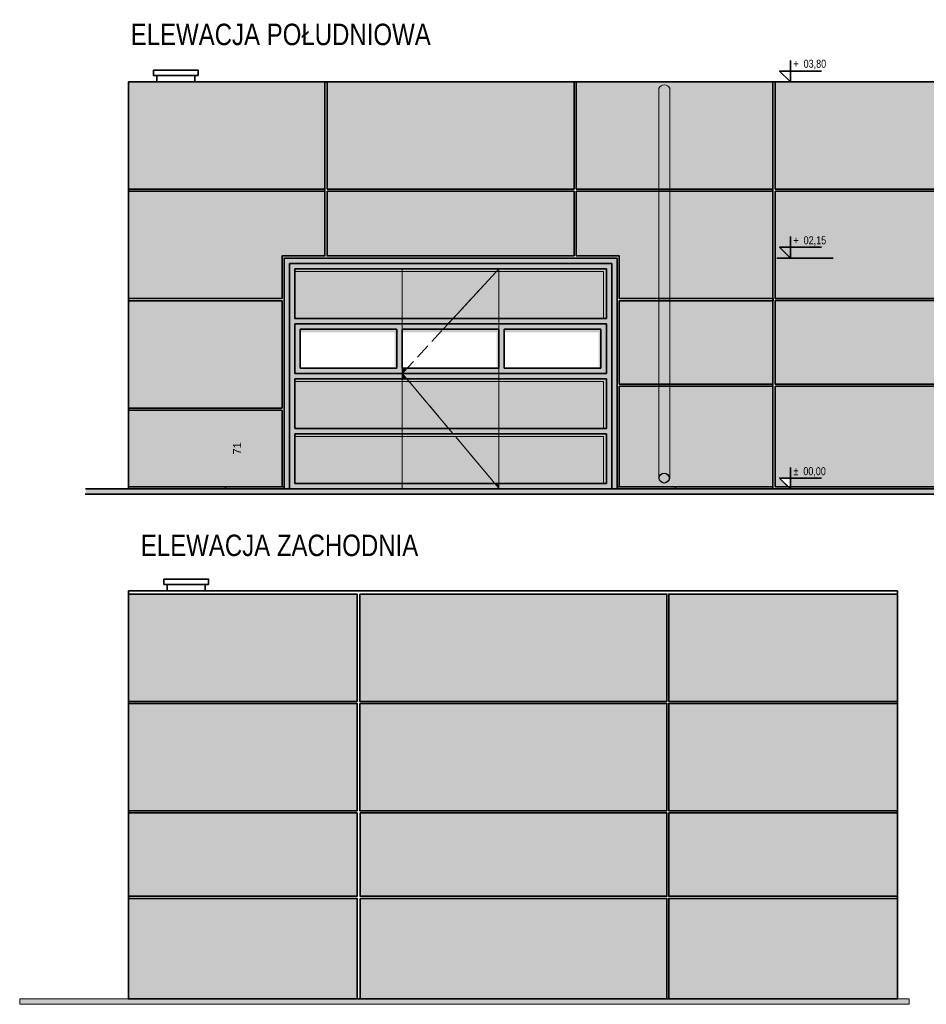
# Model space of a CAD drawing. Header units: millimetres. Extents: x -234088 to -214601, y -130506 to -121323.
# Tile 1 of 2: x -234088 to -225646, y -130506 to -121337. Entities that reach past the tile are written whole.
import ezdxf

# ---------------------------------------------------------------- set-up
doc = ezdxf.new("R2010")
doc.units = ezdxf.units.MM
doc.header["$MEASUREMENT"] = 0
doc.linetypes.add('Krawędzie ukryte', pattern=[195.611112, 141.111112, -54.5])
for name, color, linetype, lineweight in [('Nowe_0_Nr_pióra__3', 7, 'Continuous', 13), ('Nowe_0_Nr_pióra__7', 7, 'Continuous', 35), ('Nowe_2D - Rysunki i Obrazki_Nr_pióra__21', 7, 'Continuous', 20), ('Nowe_2D - Rysunki i Obrazki_Nr_pióra__22', 8, 'Continuous', 25), ('Nowe_2D - Rysunki i Obrazki_Nr_pióra__41', 7, 'Continuous', 13), ('Nowe_2D - Rysunki i Obrazki_Nr_pióra__7', 7, 'Continuous', 35), ('Nowe_Konstrukcja - Ściany zew_Nr_pióra__3', 7, 'Continuous', 13)]:
    doc.layers.add(name, color=color, linetype=linetype, lineweight=lineweight)
for name, color, linetype, lineweight, true_color in [('Nowe_2D - Rysunki i Obrazki_Nr_pióra__251', 7, 'Continuous', 13, 0xe8e8e8), ('Nowe_Konstrukcja - Ściany zew_Nr_pióra__101', 250, 'Continuous', 13, 0x333333), ('Nowe_Konstrukcja - Ściany zew_Nr_pióra__61', 7, 'Continuous', 18, 0x6a6a6a), ('Nowe_Konstrukcja - Ściany zew_Nr_pióra__62', 7, 'Continuous', 18, 0xaaaaaa)]:
    doc.layers.add(name, color=color, linetype=linetype, lineweight=lineweight, true_color=true_color)
doc.styles.add('STYL_AUTOMATYCZNY_1', font='arial.ttf')
doc.styles.add('STYL_AUTOMATYCZNY_2', font='arial.ttf', dxfattribs={"width": 0.8})

msp = doc.modelspace()

# ---------------------------------------------------------------- hatches: boundary and pattern name
at = {"layer": 'Nowe_2D - Rysunki i Obrazki_Nr_pióra__41', "linetype": 'Continuous', "lineweight": 13}
for points in [[(-231525.5, -123681.9), (-228652.1, -123681.9), (-228652.1, -124118.7), (-228625.5, -124118.7), (-228625.5, -123656.2), (-231525.5, -123656.2)], [(-230575.5, -124581.2), (-230575.5, -124218.7), (-231475.5, -124218.7), (-231475.5, -124247), (-230595.5, -124247), (-230595.5, -124581.2)], [(-229625.5, -124581.2), (-229625.5, -124218.7), (-230525.5, -124218.7), (-230525.5, -124247), (-229645.5, -124247), (-229645.5, -124581.2)], [(-228675.5, -124218.7), (-229575.5, -124218.7), (-229575.5, -124247), (-228695.5, -124247), (-228695.5, -124581.2), (-228675.5, -124581.2)], [(-231525.5, -124706.9), (-228652.1, -124706.9), (-228652.1, -125143.7), (-228625.5, -125143.7), (-228625.5, -124681.2), (-231525.5, -124681.2)], [(-231525.5, -125219.4), (-228652.1, -125219.4), (-228652.1, -125656.2), (-228625.5, -125656.2), (-228625.5, -125193.7), (-231525.5, -125193.7)], [(-222729.9, -125756.2), (-222729.9, -125706.2), (-233473.6, -125706.2), (-233473.6, -125756.2)]]:
    msp.add_hatch(color=7, dxfattribs=at).paths.add_polyline_path(points)
at = {"layer": 'Nowe_Konstrukcja - Ściany zew_Nr_pióra__101', "linetype": 'Continuous', "lineweight": 13, "true_color": 0x333333}
for points in [[(-228135.5, -121975.3, -0.626182), (-228035.5, -121975.3), (-228035.5, -125605.9, -0.917364), (-228135.5, -125605.9)], [(-228525.5, -123606.2), (-228525.5, -123556.2), (-231625.5, -123556.2), (-231625.5, -123606.2), (-231625.5, -125706.2), (-231575.5, -125706.2), (-231575.5, -123606.2), (-228575.5, -123606.2), (-228575.5, -125706.2), (-228525.5, -125706.2), (-228525.5, -125686.2)], [(-228575.5, -123606.2), (-231575.5, -123606.2), (-231575.5, -125706.2), (-230525.5, -125706.2), (-230525.5, -125656.2), (-231525.5, -125656.2), (-231525.5, -125193.7), (-230525.5, -125193.7), (-230525.5, -125143.7), (-231525.5, -125143.7), (-231525.5, -124681.2), (-230525.5, -124681.2), (-230525.5, -124631.2), (-231525.5, -124631.2), (-231525.5, -124168.7), (-230525.5, -124168.7), (-230525.5, -124118.7), (-231525.5, -124118.7), (-231525.5, -123656.2), (-228625.5, -123656.2), (-228625.5, -124118.7), (-229625.5, -124118.7), (-229625.5, -124168.7), (-228625.5, -124168.7), (-228625.5, -124631.2), (-229625.5, -124631.2), (-229625.5, -124681.2), (-228625.5, -124681.2), (-228625.5, -125143.7), (-229625.5, -125143.7), (-229625.5, -125193.7), (-228625.5, -125193.7), (-228625.5, -125656.2), (-229625.5, -125656.2), (-229625.5, -125700.3), (-229620.6, -125706.2), (-228575.5, -125706.2)], [(-230525.5, -124118.7), (-230525.5, -123681.9), (-231525.5, -123681.9), (-231525.5, -124118.7)], [(-230052.4, -124118.7), (-229649.3, -123681.9), (-230525.5, -123681.9), (-230525.5, -124118.7)], [(-229625.5, -123681.9), (-229649.3, -123681.9), (-230052.4, -124118.7), (-229625.5, -124118.7)], [(-229625.5, -124118.7), (-228652.1, -124118.7), (-228652.1, -123681.9), (-229625.5, -123681.9)], [(-230098.6, -124168.7), (-230052.4, -124118.7), (-230525.5, -124118.7), (-230525.5, -124168.7)], [(-229625.5, -124168.7), (-229625.5, -124118.7), (-230052.4, -124118.7), (-230098.6, -124168.7)], [(-230525.5, -124168.7), (-230525.5, -124218.7), (-230144.7, -124218.7), (-230098.6, -124168.7)], [(-229625.5, -124218.7), (-229625.5, -124168.7), (-230098.6, -124168.7), (-230144.7, -124218.7)], [(-230525.5, -124631.2), (-229625.5, -124631.2), (-229625.5, -124581.2), (-230479.3, -124581.2)], [(-230525.5, -124581.2), (-230525.5, -124631.2), (-230479.3, -124581.2)], [(-230483.4, -124681.2), (-229625.5, -124681.2), (-229625.5, -124631.2), (-230525.5, -124631.2)], [(-230525.5, -124631.2), (-230525.5, -124681.2), (-230483.4, -124681.2)], [(-230525.5, -125143.7), (-230525.5, -124706.9), (-231525.5, -124706.9), (-231525.5, -125143.7)], [(-230461.7, -124706.9), (-230525.5, -124706.9), (-230525.5, -125143.7), (-230094.1, -125143.7)], [(-230461.7, -124706.9), (-230094.1, -125143.7), (-229625.5, -125143.7), (-229625.5, -124706.9)], [(-229625.5, -125143.7), (-228652.1, -125143.7), (-228652.1, -124706.9), (-229625.5, -124706.9)], [(-230525.5, -125143.7), (-230525.5, -125193.7), (-230052, -125193.7), (-230094.1, -125143.7)], [(-230094.1, -125143.7), (-230052, -125193.7), (-229625.5, -125193.7), (-229625.5, -125143.7)], [(-230525.5, -125656.2), (-230525.5, -125219.4), (-231525.5, -125219.4), (-231525.5, -125656.2)], [(-230030.3, -125219.4), (-230525.5, -125219.4), (-230525.5, -125656.2), (-229662.6, -125656.2)], [(-229662.6, -125656.2), (-229625.5, -125656.2), (-229625.5, -125219.4), (-230030.3, -125219.4)], [(-229625.5, -125656.2), (-228652.1, -125656.2), (-228652.1, -125219.4), (-229625.5, -125219.4)], [(-229625.5, -125700.3), (-229662.6, -125656.2), (-230525.5, -125656.2), (-230525.5, -125706.2), (-229625.5, -125706.2)], [(-229625.5, -125700.3), (-229625.5, -125656.2), (-229662.6, -125656.2)], [(-234087.8, -130456.3), (-225805.4, -130456.3), (-225805.4, -130506.3), (-234087.8, -130506.3)]]:
    msp.add_hatch(color=250, dxfattribs=at).paths.add_polyline_path(points)
h = msp.add_hatch(color=250, dxfattribs=at)
h.paths.add_polyline_path([(-230525.5, -124631.2), (-230525.5, -124168.7), (-231525.5, -124168.7), (-231525.5, -124631.2)])
h.paths.add_polyline_path([(-230575.5, -124581.2), (-230575.5, -124218.7), (-231475.5, -124218.7), (-231475.5, -124581.2)], flags=0)
h = msp.add_hatch(color=250, dxfattribs=at)
h.paths.add_polyline_path([(-229625.5, -124168.7), (-229625.5, -124631.2), (-228625.5, -124631.2), (-228625.5, -124168.7)])
h.paths.add_polyline_path([(-228675.5, -124581.2), (-228675.5, -124218.7), (-229575.5, -124218.7), (-229575.5, -124581.2)], flags=0)
at = {"layer": 'Nowe_Konstrukcja - Ściany zew_Nr_pióra__61', "linetype": 'Continuous', "lineweight": 18, "true_color": 0x6a6a6a}
for points in [[(-230525.5, -124118.7), (-230525.5, -123681.9), (-231525.5, -123681.9), (-231525.5, -124118.7)], [(-230052.4, -124118.7), (-229649.3, -123681.9), (-230525.5, -123681.9), (-230525.5, -124118.7)], [(-229625.5, -124118.7), (-229625.5, -123681.9), (-229649.3, -123681.9), (-230052.4, -124118.7)], [(-228652.1, -124118.7), (-228652.1, -123681.9), (-229625.5, -123681.9), (-229625.5, -124118.7)], [(-230525.5, -125143.7), (-230525.5, -124706.9), (-231525.5, -124706.9), (-231525.5, -125143.7)], [(-230525.5, -125143.7), (-230094.1, -125143.7), (-230461.7, -124706.9), (-230525.5, -124706.9)], [(-229625.5, -124706.9), (-230461.7, -124706.9), (-230094.1, -125143.7), (-229625.5, -125143.7)], [(-229625.5, -124706.9), (-229625.5, -125143.7), (-228652.1, -125143.7), (-228652.1, -124706.9)], [(-230525.5, -125656.2), (-230525.5, -125219.4), (-231525.5, -125219.4), (-231525.5, -125656.2)], [(-229662.6, -125656.2), (-230030.3, -125219.4), (-230525.5, -125219.4), (-230525.5, -125656.2)], [(-229625.5, -125656.2), (-229625.5, -125219.4), (-230030.3, -125219.4), (-229662.6, -125656.2)], [(-229625.5, -125219.4), (-229625.5, -125656.2), (-228652.1, -125656.2), (-228652.1, -125219.4)]]:
    msp.add_hatch(color=251, dxfattribs=at).paths.add_polyline_path(points)
at = {"layer": 'Nowe_Konstrukcja - Ściany zew_Nr_pióra__62', "linetype": 'Continuous', "lineweight": 18, "true_color": 0xaaaaaa}
for points in [[(-231246, -122689.7), (-231246, -121917.8), (-231225.6, -121917.8), (-231225.6, -122914.7), (-228925.4, -122914.7), (-228925.4, -121916.2), (-231740.5, -121916.2), (-233075.5, -121916.2), (-233075.5, -122914.7), (-231246, -122914.7), (-231246, -122709.7)], [(-227074.8, -122914.7), (-227074.8, -121916.2), (-228905.6, -121916.2), (-228905.6, -122914.7)], [(-227054.8, -121916.2), (-227054.8, -122914.7), (-224926.3, -122914.7), (-224926.3, -121916.2)], [(-231246, -123536.2), (-231246, -122934.6), (-233075.5, -122934.6), (-233075.5, -123934.7), (-231645.5, -123934.7), (-231645.5, -123536.2)], [(-231225.6, -122934.6), (-231225.6, -123536.2), (-228925.4, -123536.2), (-228925.4, -122934.6)], [(-227074.8, -123934.7), (-227074.8, -122914.7), (-228905.6, -122914.7), (-228905.6, -122914.7), (-227078.9, -122914.7), (-227078.9, -122934.6), (-228905.6, -122934.6), (-228905.6, -123536.2), (-228505.5, -123536.2), (-228505.5, -123934.7)], [(-227054.8, -122934.7), (-227054.8, -123933.1), (-224926.3, -123933.1), (-224926.3, -122934.7)], [(-231645.5, -124954.7), (-231645.5, -123954.3), (-233075.5, -123954.3), (-233075.5, -124954.7)], [(-228505.5, -123954.3), (-228505.5, -124729.7), (-227077.5, -124729.7), (-227077.5, -124749.7), (-228505.5, -124749.7), (-228505.5, -125686.2), (-227074.8, -125686.2), (-227074.8, -123954.3)], [(-227054.8, -123953.1), (-227054.8, -124729.7), (-224926.3, -124729.7), (-224926.3, -123953.1)], [(-226912.3, -125606.2), (-226912.3, -125686.2), (-224926.3, -125686.2), (-224926.3, -124749.7), (-227054.8, -124749.7), (-227054.8, -125686.2), (-226932.3, -125686.2), (-227012.3, -125606.2)], [(-231645.5, -125686.2), (-231645.5, -124974.7), (-233075.5, -124974.7), (-233075.5, -125686.2)], [(-230947, -127684.8), (-230947, -126686.3), (-233075.5, -126686.3), (-233075.5, -127684.8)], [(-230921.1, -126686.3), (-230921.1, -127684.8), (-228062.1, -127684.8), (-228062.1, -126686.3)], [(-228044, -127684.8), (-225915.5, -127684.8), (-225915.5, -126686.3), (-228044, -126686.3)], [(-230947, -128703.3), (-230947, -127704.8), (-233075.5, -127704.8), (-233075.5, -128703.3)], [(-228062.1, -128703.3), (-228062.1, -127704.8), (-230921.1, -127704.8), (-230921.1, -128703.3)], [(-228044, -128703.3), (-225915.5, -128703.3), (-225915.5, -127704.8), (-228044, -127704.8)], [(-233075.5, -128723.3), (-233075.5, -129499.8), (-230947, -129499.8), (-230947, -128723.3)], [(-230918.1, -128723.3), (-230918.1, -129499.8), (-228062.1, -129499.8), (-228062.1, -128723.3)], [(-228044, -129499.8), (-225915.5, -129499.8), (-225915.5, -128723.3), (-228044, -128723.3)], [(-233075.5, -129519.8), (-233075.5, -130456.3), (-230947, -130456.3), (-230947, -129519.8)], [(-230918.1, -129519.8), (-230918.1, -130456.3), (-228062.1, -130456.3), (-228062.1, -129519.8)], [(-228044, -130456.3), (-225915.5, -130456.3), (-225915.5, -129519.8), (-228044, -129519.8)]]:
    msp.add_hatch(color=253, dxfattribs=at).paths.add_polyline_path(points)

# ---------------------------------------------------------------- linework, layer by layer
at = {"layer": 'Nowe_0_Nr_pióra__3', "color": 7, "linetype": 'Continuous', "lineweight": 13}
msp.add_lwpolyline([(-230525.5, -125706.2), (-229625.5, -125706.2), (-229625.5, -123656.2), (-230525.5, -123656.2)], close=True, dxfattribs=at)
at = {"layer": 'Nowe_0_Nr_pióra__3', "color": 7, "linetype": 'Krawędzie ukryte', "lineweight": 13}
msp.add_lwpolyline([(-229625.5, -123656.2), (-230525.5, -124631.2), (-229620.6, -125706.2)], dxfattribs=at)
at = {"layer": 'Nowe_0_Nr_pióra__7', "color": 7, "linetype": 'Continuous', "lineweight": 35, "flags": 128}
msp.add_lwpolyline([(-233075.5, -126656.3), (-225915.5, -126656.3), (-225915.5, -130456.3), (-233075.5, -130456.3)], close=True, dxfattribs=at)
at = {"layer": 'Nowe_2D - Rysunki i Obrazki_Nr_pióra__21', "color": 7, "linetype": 'Continuous', "lineweight": 20, "flags": 128}
msp.add_lwpolyline([(-228132.9, -125605.9), (-228135.5, -125605.9), (-228135.5, -121976.4, -0.647263), (-228035.5, -121976.4), (-228035.5, -125605.9), (-228041.2, -125605.9)], format="xyb", dxfattribs=at)
at = {"layer": 'Nowe_2D - Rysunki i Obrazki_Nr_pióra__22', "color": 8, "linetype": 'Continuous', "lineweight": 25}
msp.add_circle((-228087, -125605.9), 45.8, dxfattribs=at)
at = {"layer": 'Nowe_2D - Rysunki i Obrazki_Nr_pióra__251', "color": 254, "linetype": 'Continuous', "lineweight": 13, "true_color": 0xe8e8e8}
for p, q in [((-233075.5, -125706.2), (-227074.8, -125706.2)), ((-231575.5, -125706.2), (-228575.5, -125706.2)), ((-228195.5, -125706.2), (-227074.8, -125706.2))]:
    msp.add_line(p, q, dxfattribs=at)
at = {"layer": 'Nowe_2D - Rysunki i Obrazki_Nr_pióra__7', "color": 7, "linetype": 'Continuous', "lineweight": 35}
for p, q in [((-232812.2, -121806.2), (-232456.5, -121806.2)), ((-232812.2, -121916.2), (-232812.2, -121856.3)), ((-232456.5, -121856.3), (-232456.5, -121916.2)), ((-227074.8, -121916.2), (-233075.5, -121916.2)), ((-233075.5, -121916.2), (-233075.5, -125706.2)), ((-233075.5, -121916.2), (-223075.5, -121916.2)), ((-233075.5, -121916.2), (-231740.5, -121916.2)), ((-227074.8, -121916.2), (-227074.8, -125706.2)), ((-231625.5, -123606.2), (-231625.5, -123556.2)), ((-231625.5, -123556.2), (-228525.5, -123556.2)), ((-228525.5, -123556.2), (-228525.5, -123606.2)), ((-231625.5, -125706.2), (-231625.5, -123606.2)), ((-231575.5, -123606.2), (-231575.5, -125706.2)), ((-228575.5, -123606.2), (-231575.5, -123606.2)), ((-228625.5, -123656.2), (-231525.5, -123656.2)), ((-231525.5, -123656.2), (-231525.5, -124118.7)), ((-228625.5, -124118.7), (-228625.5, -123656.2)), ((-228575.5, -125706.2), (-228575.5, -123606.2)), ((-228525.5, -123606.2), (-228525.5, -125706.2)), ((-231525.5, -124118.7), (-228625.5, -124118.7)), ((-231525.5, -124631.2), (-231525.5, -124168.7)), ((-231525.5, -124168.7), (-228625.5, -124168.7)), ((-231475.5, -124218.7), (-231475.5, -124581.2)), ((-230575.5, -124218.7), (-231475.5, -124218.7)), ((-230575.5, -124581.2), (-230575.5, -124218.7)), ((-230525.5, -124218.7), (-229625.5, -124218.7)), ((-230525.5, -124581.2), (-230525.5, -124218.7)), ((-229625.5, -124218.7), (-229625.5, -124581.2)), ((-228675.5, -124218.7), (-229575.5, -124218.7)), ((-229575.5, -124218.7), (-229575.5, -124581.2)), ((-228675.5, -124581.2), (-228675.5, -124218.7)), ((-228625.5, -124168.7), (-228625.5, -124631.2)), ((-231475.5, -124581.2), (-230575.5, -124581.2)), ((-229625.5, -124581.2), (-230525.5, -124581.2)), ((-229575.5, -124581.2), (-228675.5, -124581.2)), ((-228625.5, -124631.2), (-231525.5, -124631.2)), ((-228625.5, -124681.2), (-231525.5, -124681.2)), ((-231525.5, -124681.2), (-231525.5, -125143.7)), ((-228625.5, -125143.7), (-228625.5, -124681.2)), ((-231525.5, -125143.7), (-228625.5, -125143.7)), ((-228625.5, -125193.7), (-231525.5, -125193.7)), ((-231525.5, -125193.7), (-231525.5, -125656.2)), ((-228625.5, -125656.2), (-228625.5, -125193.7)), ((-233075.5, -125686.2), (-231625.5, -125686.2)), ((-232170.5, -125706.2), (-232170.5, -125686.2)), ((-232170.5, -125706.2), (-232170.5, -125686.2)), ((-231575.5, -125706.2), (-231625.5, -125706.2)), ((-231525.5, -125656.2), (-228625.5, -125656.2)), ((-228525.5, -125706.2), (-228575.5, -125706.2)), ((-227074.8, -125686.2), (-228525.5, -125686.2)), ((-227980.5, -125706.2), (-227980.5, -125686.2)), ((-232715.7, -126546.3), (-232360, -126546.3)), ((-232715.7, -126656.3), (-232715.7, -126596.4)), ((-232360, -126596.4), (-232360, -126656.3))]:
    msp.add_line(p, q, dxfattribs=at)
at = {"layer": 'Nowe_2D - Rysunki i Obrazki_Nr_pióra__7', "color": 7, "linetype": 'Continuous', "lineweight": 35, "flags": 128}
for points in [[(-226912.3, -121716.2), (-226912.3, -121916.2), (-226912.3, -121816.2), (-227012.3, -121816.2), (-226912.3, -121916.2), (-226912.3, -121816.2), (-226622.1, -121816.2)], [(-227039.1, -121916.2), (-226513.1, -121916.2)], [(-226912.3, -123356.2), (-226912.3, -123556.2), (-226912.3, -123456.2), (-227012.3, -123456.2), (-226912.3, -123556.2), (-226912.3, -123456.2), (-226622.1, -123456.2)], [(-227039.1, -123556.2), (-226513.1, -123556.2)], [(-226912.3, -125506.2), (-226912.3, -125706.2), (-226912.3, -125606.2), (-227012.3, -125606.2), (-226912.3, -125706.2), (-226912.3, -125606.2), (-226622.1, -125606.2)], [(-233473.6, -125706.2), (-222729.9, -125706.2)], [(-227039.1, -125706.2), (-226513.1, -125706.2)], [(-233477.1, -125756.2), (-222738.2, -125756.2)]]:
    msp.add_lwpolyline(points, dxfattribs=at)
for points in [[(-232842.2, -121806.2), (-232426.5, -121806.2), (-232426.5, -121856.3), (-232842.2, -121856.3)], [(-231645.5, -124954.7), (-233075.5, -124954.7), (-233075.5, -124974.7), (-231645.5, -124974.7), (-231645.5, -125686.2), (-231625.5, -125686.2), (-231625.5, -123556.2), (-228525.5, -123556.2), (-228525.5, -125686.2), (-228505.5, -125686.2), (-228505.5, -124749.7), (-227077.5, -124749.7), (-227077.5, -124729.7), (-228505.5, -124729.7), (-228505.5, -123954.3), (-227071.4, -123954.3), (-227071.4, -123934.7), (-228505.5, -123934.7), (-228505.5, -123536.2), (-228905.6, -123536.2), (-228905.6, -122934.6), (-227078.9, -122934.6), (-227078.9, -122914.7), (-228905.6, -122914.7), (-228905.6, -121916.2), (-228925.4, -121916.2), (-228925.4, -122914.7), (-231225.6, -122914.7), (-231225.6, -121917.8), (-231246, -121917.8), (-231246, -122689.7), (-231246, -122709.7), (-231246, -123536.2), (-231645.5, -123536.2), (-231645.5, -123934.7), (-233075.5, -123934.7), (-233075.5, -123954.3), (-231645.5, -123954.3)], [(-228905.6, -121916.2), (-227074.8, -121916.2), (-227074.8, -122914.7), (-228905.6, -122914.7)], [(-227054.8, -121916.2), (-224926.3, -121916.2), (-224926.3, -122914.7), (-227054.8, -122914.7)], [(-233075.5, -122934.6), (-233075.5, -122914.7), (-231246, -122914.7), (-231246, -122934.6)], [(-231225.6, -122934.6), (-228925.4, -122934.6), (-228925.4, -123536.2), (-231225.6, -123536.2)], [(-227054.8, -122934.7), (-224926.3, -122934.7), (-224926.3, -123933.1), (-227054.8, -123933.1)], [(-227054.8, -123953.1), (-224926.3, -123953.1), (-224926.3, -124729.7), (-227054.8, -124729.7)], [(-227054.8, -124749.7), (-224926.3, -124749.7), (-224926.3, -125686.2), (-227054.8, -125686.2)], [(-232745.7, -126546.3), (-232330, -126546.3), (-232330, -126596.4), (-232745.7, -126596.4)], [(-233075.5, -126686.3), (-230947, -126686.3), (-230947, -127684.8), (-233075.5, -127684.8)], [(-230921.1, -126686.3), (-228062.1, -126686.3), (-228062.1, -127684.8), (-230921.1, -127684.8)], [(-225915.5, -126686.3), (-228044, -126686.3), (-228044, -127684.8), (-225915.5, -127684.8)], [(-233075.5, -127704.8), (-230947, -127704.8), (-230947, -128703.3), (-233075.5, -128703.3)], [(-230921.1, -127704.8), (-228062.1, -127704.8), (-228062.1, -128703.3), (-230921.1, -128703.3)], [(-225915.5, -127704.8), (-228044, -127704.8), (-228044, -128703.3), (-225915.5, -128703.3)], [(-233075.5, -128723.3), (-230947, -128723.3), (-230947, -129499.8), (-233075.5, -129499.8)], [(-230918.1, -128723.3), (-228062.1, -128723.3), (-228062.1, -129499.8), (-230918.1, -129499.8)], [(-225915.5, -128723.3), (-228044, -128723.3), (-228044, -129499.8), (-225915.5, -129499.8)], [(-233075.5, -129519.8), (-230947, -129519.8), (-230947, -130456.3), (-233075.5, -130456.3)], [(-230918.1, -129519.8), (-228062.1, -129519.8), (-228062.1, -130456.3), (-230918.1, -130456.3)], [(-225915.5, -129519.8), (-228044, -129519.8), (-228044, -130456.3), (-225915.5, -130456.3)]]:
    msp.add_lwpolyline(points, close=True, dxfattribs=at)
at = {"layer": 'Nowe_Konstrukcja - Ściany zew_Nr_pióra__3', "color": 7, "linetype": 'Continuous', "lineweight": 13, "flags": 128}
for points in [[(-231246, -122689.7), (-231246, -121917.8), (-231225.6, -121917.8), (-231225.6, -122914.7), (-228925.4, -122914.7), (-228925.4, -121916.2), (-231740.5, -121916.2), (-233075.5, -121916.2), (-233075.5, -122914.7), (-231246, -122914.7), (-231246, -122709.7)], [(-227074.8, -122914.7), (-227074.8, -121916.2), (-228905.6, -121916.2), (-228905.6, -122914.7)], [(-227054.8, -121916.2), (-227054.8, -122914.7), (-224926.3, -122914.7), (-224926.3, -121916.2)], [(-231246, -123536.2), (-231246, -122934.6), (-233075.5, -122934.6), (-233075.5, -123934.7), (-231645.5, -123934.7), (-231645.5, -123536.2)], [(-231225.6, -122934.6), (-231225.6, -123536.2), (-228925.4, -123536.2), (-228925.4, -122934.6)], [(-227074.8, -123934.7), (-227074.8, -122914.7), (-228905.6, -122914.7), (-228905.6, -122914.7), (-227078.9, -122914.7), (-227078.9, -122934.6), (-228905.6, -122934.6), (-228905.6, -123536.2), (-228505.5, -123536.2), (-228505.5, -123934.7)], [(-227054.8, -122934.7), (-227054.8, -123933.1), (-224926.3, -123933.1), (-224926.3, -122934.7)], [(-228525.5, -123606.2), (-228525.5, -123556.2), (-231625.5, -123556.2), (-231625.5, -123606.2), (-231625.5, -125706.2), (-231575.5, -125706.2), (-231575.5, -123606.2), (-228575.5, -123606.2), (-228575.5, -125706.2), (-228525.5, -125706.2), (-228525.5, -125686.2)], [(-228575.5, -123606.2), (-231575.5, -123606.2), (-231575.5, -125706.2), (-230525.5, -125706.2), (-230525.5, -125656.2), (-231525.5, -125656.2), (-231525.5, -125193.7), (-230525.5, -125193.7), (-230525.5, -125143.7), (-231525.5, -125143.7), (-231525.5, -124681.2), (-230525.5, -124681.2), (-230525.5, -124631.2), (-231525.5, -124631.2), (-231525.5, -124168.7), (-230525.5, -124168.7), (-230525.5, -124118.7), (-231525.5, -124118.7), (-231525.5, -123656.2), (-228625.5, -123656.2), (-228625.5, -124118.7), (-229625.5, -124118.7), (-229625.5, -124168.7), (-228625.5, -124168.7), (-228625.5, -124631.2), (-229625.5, -124631.2), (-229625.5, -124681.2), (-228625.5, -124681.2), (-228625.5, -125143.7), (-229625.5, -125143.7), (-229625.5, -125193.7), (-228625.5, -125193.7), (-228625.5, -125656.2), (-229625.5, -125656.2), (-229625.5, -125700.3), (-229620.6, -125706.2), (-228575.5, -125706.2)], [(-230525.5, -124118.7), (-230525.5, -123681.9), (-231525.5, -123681.9), (-231525.5, -124118.7)], [(-230525.5, -124118.7), (-230525.5, -123681.9), (-231525.5, -123681.9), (-231525.5, -124118.7)], [(-230052.4, -124118.7), (-229649.3, -123681.9), (-230525.5, -123681.9), (-230525.5, -124118.7)], [(-230052.4, -124118.7), (-229649.3, -123681.9), (-230525.5, -123681.9), (-230525.5, -124118.7)], [(-229625.5, -124118.7), (-229625.5, -123681.9), (-229649.3, -123681.9), (-230052.4, -124118.7)], [(-229625.5, -123681.9), (-229649.3, -123681.9), (-230052.4, -124118.7), (-229625.5, -124118.7)], [(-228652.1, -124118.7), (-228652.1, -123681.9), (-229625.5, -123681.9), (-229625.5, -124118.7)], [(-229625.5, -124118.7), (-228652.1, -124118.7), (-228652.1, -123681.9), (-229625.5, -123681.9)], [(-231645.5, -124954.7), (-231645.5, -123954.3), (-233075.5, -123954.3), (-233075.5, -124954.7)], [(-228505.5, -123954.3), (-228505.5, -124729.7), (-227077.5, -124729.7), (-227077.5, -124749.7), (-228505.5, -124749.7), (-228505.5, -125686.2), (-227074.8, -125686.2), (-227074.8, -123954.3)], [(-227054.8, -123953.1), (-227054.8, -124729.7), (-224926.3, -124729.7), (-224926.3, -123953.1)], [(-230098.6, -124168.7), (-230052.4, -124118.7), (-230525.5, -124118.7), (-230525.5, -124168.7)], [(-229625.5, -124168.7), (-229625.5, -124118.7), (-230052.4, -124118.7), (-230098.6, -124168.7)], [(-230525.5, -124631.2), (-230525.5, -124168.7), (-231525.5, -124168.7), (-231525.5, -124631.2)], [(-230575.5, -124581.2), (-230575.5, -124218.7), (-231475.5, -124218.7), (-231475.5, -124581.2)], [(-230525.5, -124168.7), (-230525.5, -124218.7), (-230144.7, -124218.7), (-230098.6, -124168.7)], [(-229625.5, -124218.7), (-229625.5, -124168.7), (-230098.6, -124168.7), (-230144.7, -124218.7)], [(-229625.5, -124168.7), (-229625.5, -124631.2), (-228625.5, -124631.2), (-228625.5, -124168.7)], [(-228675.5, -124581.2), (-228675.5, -124218.7), (-229575.5, -124218.7), (-229575.5, -124581.2)], [(-230525.5, -124631.2), (-229625.5, -124631.2), (-229625.5, -124581.2), (-230479.3, -124581.2)], [(-230525.5, -124581.2), (-230525.5, -124631.2), (-230479.3, -124581.2)], [(-230483.4, -124681.2), (-229625.5, -124681.2), (-229625.5, -124631.2), (-230525.5, -124631.2)], [(-230525.5, -124631.2), (-230525.5, -124681.2), (-230483.4, -124681.2)], [(-230525.5, -125143.7), (-230525.5, -124706.9), (-231525.5, -124706.9), (-231525.5, -125143.7)], [(-230525.5, -125143.7), (-230525.5, -124706.9), (-231525.5, -124706.9), (-231525.5, -125143.7)], [(-230525.5, -125143.7), (-230094.1, -125143.7), (-230461.7, -124706.9), (-230525.5, -124706.9)], [(-230461.7, -124706.9), (-230525.5, -124706.9), (-230525.5, -125143.7), (-230094.1, -125143.7)], [(-229625.5, -124706.9), (-230461.7, -124706.9), (-230094.1, -125143.7), (-229625.5, -125143.7)], [(-230461.7, -124706.9), (-230094.1, -125143.7), (-229625.5, -125143.7), (-229625.5, -124706.9)], [(-229625.5, -124706.9), (-229625.5, -125143.7), (-228652.1, -125143.7), (-228652.1, -124706.9)], [(-229625.5, -125143.7), (-228652.1, -125143.7), (-228652.1, -124706.9), (-229625.5, -124706.9)], [(-226912.3, -125606.2), (-226912.3, -125686.2), (-224926.3, -125686.2), (-224926.3, -124749.7), (-227054.8, -124749.7), (-227054.8, -125686.2), (-226932.3, -125686.2), (-227012.3, -125606.2)], [(-231645.5, -125686.2), (-231645.5, -124974.7), (-233075.5, -124974.7), (-233075.5, -125686.2)], [(-230525.5, -125143.7), (-230525.5, -125193.7), (-230052, -125193.7), (-230094.1, -125143.7)], [(-230094.1, -125143.7), (-230052, -125193.7), (-229625.5, -125193.7), (-229625.5, -125143.7)], [(-230525.5, -125656.2), (-230525.5, -125219.4), (-231525.5, -125219.4), (-231525.5, -125656.2)], [(-230525.5, -125656.2), (-230525.5, -125219.4), (-231525.5, -125219.4), (-231525.5, -125656.2)], [(-229662.6, -125656.2), (-230030.3, -125219.4), (-230525.5, -125219.4), (-230525.5, -125656.2)], [(-230030.3, -125219.4), (-230525.5, -125219.4), (-230525.5, -125656.2), (-229662.6, -125656.2)], [(-229625.5, -125656.2), (-229625.5, -125219.4), (-230030.3, -125219.4), (-229662.6, -125656.2)], [(-229662.6, -125656.2), (-229625.5, -125656.2), (-229625.5, -125219.4), (-230030.3, -125219.4)], [(-229625.5, -125219.4), (-229625.5, -125656.2), (-228652.1, -125656.2), (-228652.1, -125219.4)], [(-229625.5, -125656.2), (-228652.1, -125656.2), (-228652.1, -125219.4), (-229625.5, -125219.4)], [(-229625.5, -125700.3), (-229662.6, -125656.2), (-230525.5, -125656.2), (-230525.5, -125706.2), (-229625.5, -125706.2)], [(-229625.5, -125700.3), (-229625.5, -125656.2), (-229662.6, -125656.2)], [(-230947, -127684.8), (-230947, -126686.3), (-233075.5, -126686.3), (-233075.5, -127684.8)], [(-230921.1, -126686.3), (-230921.1, -127684.8), (-228062.1, -127684.8), (-228062.1, -126686.3)], [(-228044, -127684.8), (-225915.5, -127684.8), (-225915.5, -126686.3), (-228044, -126686.3)], [(-230947, -128703.3), (-230947, -127704.8), (-233075.5, -127704.8), (-233075.5, -128703.3)], [(-228062.1, -128703.3), (-228062.1, -127704.8), (-230921.1, -127704.8), (-230921.1, -128703.3)], [(-228044, -128703.3), (-225915.5, -128703.3), (-225915.5, -127704.8), (-228044, -127704.8)], [(-233075.5, -128723.3), (-233075.5, -129499.8), (-230947, -129499.8), (-230947, -128723.3)], [(-230918.1, -128723.3), (-230918.1, -129499.8), (-228062.1, -129499.8), (-228062.1, -128723.3)], [(-228044, -129499.8), (-225915.5, -129499.8), (-225915.5, -128723.3), (-228044, -128723.3)], [(-233075.5, -129519.8), (-233075.5, -130456.3), (-230947, -130456.3), (-230947, -129519.8)], [(-230918.1, -129519.8), (-230918.1, -130456.3), (-228062.1, -130456.3), (-228062.1, -129519.8)], [(-228044, -130456.3), (-225915.5, -130456.3), (-225915.5, -129519.8), (-228044, -129519.8)], [(-234087.8, -130456.3), (-225805.4, -130456.3), (-225805.4, -130506.3), (-234087.8, -130506.3)]]:
    msp.add_lwpolyline(points, close=True, dxfattribs=at)
msp.add_lwpolyline([(-228135.5, -121975.3, -0.626182), (-228035.5, -121975.3), (-228035.5, -125605.9, -0.917364), (-228135.5, -125605.9)], format="xyb", close=True, dxfattribs=at)

# ---------------------------------------------------------------- texts
at = {"layer": 'Nowe_2D - Rysunki i Obrazki_Nr_pióra__251', "color": 254, "linetype": 'Continuous', "lineweight": 13, "true_color": 0xe8e8e8, "insert": (-232025.8, -125387.4), "char_height": 75, "attachment_point": 7, "rotation": 90, "style": 'STYL_AUTOMATYCZNY_1'}
msp.add_mtext('\\A1;{\\pql;\\fArial|b0|i0|c238|p0;\\W1.000000;71}', dxfattribs=at)
msp.add_mtext('\\A1;{\\pql;\\fArial|b0|i0|c238|p0;\\W1.000000;71}', dxfattribs=at)
msp.add_mtext('\\A1;{\\pql;\\fArial|b0|i0|c238|p0;\\W1.000000;71}', dxfattribs=at)
at = {"layer": 'Nowe_2D - Rysunki i Obrazki_Nr_pióra__7', "color": 7, "linetype": 'Continuous', "lineweight": 35, "attachment_point": 7, "style": 'STYL_AUTOMATYCZNY_2'}
for s, insert, char_height in [('\\A1;{\\pql;\\fArial|b0|i0|c238|p0;\\W0.800000;ELEWACJA POŁUDNIOWA}', (-233054.6, -121576.9), 200), ('\\A1;{\\pql;\\fArial|b0|i0|c238|p0;\\W0.800000; +  03,80}', (-226907.3, -121798.5), 75), ('\\A1;{\\pql;\\fArial|b0|i0|c238|p0;\\W0.800000; +  02,15}', (-226907.3, -123442.9), 75), ('\\A1;{\\pql;\\fArial|b0|i0|c238|p0;\\W0.800000; }', (-226584.7, -123428.4), 75), ('\\A1;{\\pql;\\fArial|b0|i0|c238|p0;\\W0.800000; ±  00,00}', (-226907.3, -125592.9), 75), ('\\A1;{\\pql;\\fArial|b0|i0|c238|p0;\\W0.800000; }', (-226587.6, -125578.4), 75), ('\\A1;{\\pql;\\fArial|b0|i0|c238|p0;\\W0.800000;ELEWACJA \\fArial|b0|i0|c238|p0;\\W0.800000;ZACHODNIA}', (-232959.8, -126334.7), 200)]:
    msp.add_mtext(s, dxfattribs=dict(at, insert=insert, char_height=char_height))

doc.saveas('drawing.dxf')
